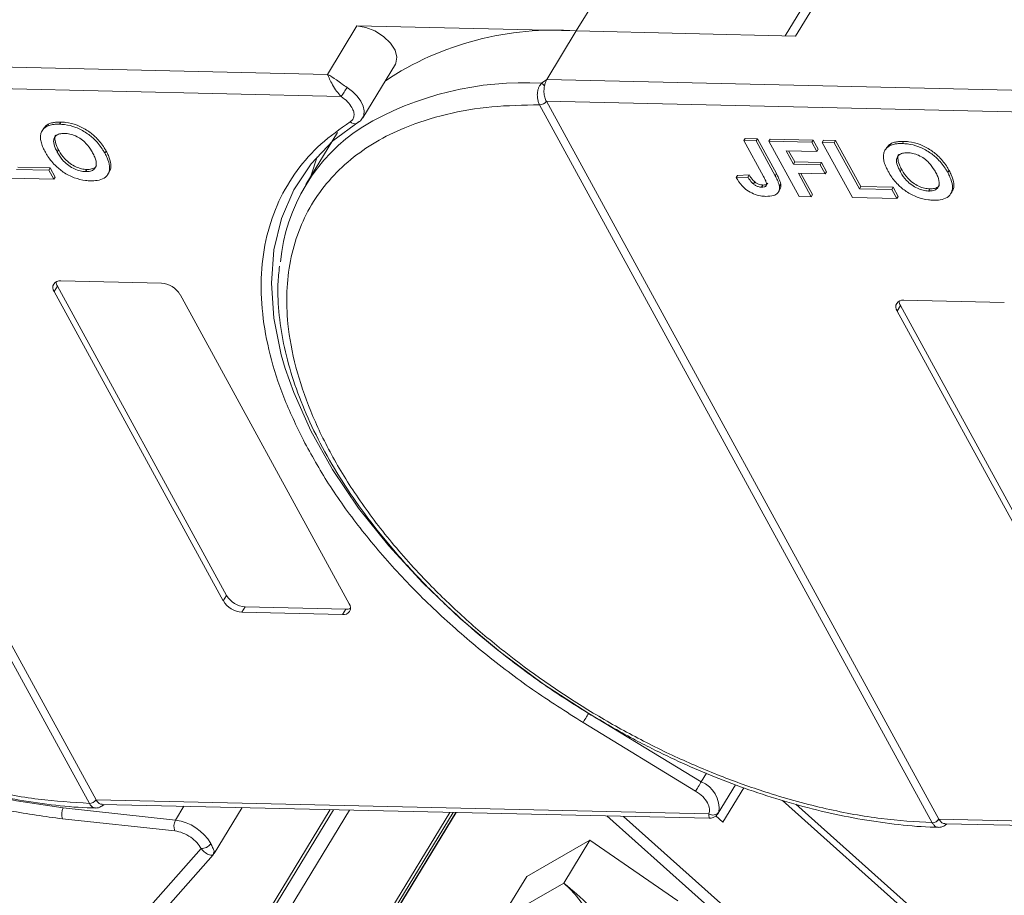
# Model space of a CAD drawing. Header units: millimetres. Extents: x -623 to 852, y 50 to 1083.
# Tile 45 of 72: x 208 to 265, y 928 to 978. Entities that reach past the tile are written whole.
import ezdxf

# ---------------------------------------------------------------- set-up
doc = ezdxf.new("R2010")
doc.units = ezdxf.units.MM

msp = doc.modelspace()

# ---------------------------------------------------------------- linework, layer by layer
at = {"color": 7, "linetype": 'Continuous', "lineweight": 15}
for p, q in [((242.04, 980.082), (240.172, 977.013)), ((253.745, 979.449), (252.096, 976.739)), ((252.691, 976.725), (254.559, 979.794)), ((227.653, 977.3), (225.973, 974.538)), ((240.172, 977.013), (227.653, 977.3)), ((238.492, 974.251), (240.172, 977.013)), ((240.172, 977.013), (252.691, 976.725)), ((225.973, 974.538), (190.365, 975.355)), ((227.979, 972.055), (229.847, 975.124)), ((238.193, 974.039), (238.492, 974.251)), ((274.099, 973.434), (238.492, 974.251)), ((212.371, 932.928), (189.955, 973.901)), ((190.336, 974.111), (226.747, 973.275)), ((190.337, 974.11), (212.753, 933.137)), ((238.082, 972.796), (238.081, 972.798)), ((260.497, 931.824), (238.082, 972.796)), ((238.463, 973.006), (274.874, 972.171)), ((238.464, 973.005), (260.88, 932.033)), ((228.004, 972.101), (227.979, 972.055)), ((209.753, 971.445), (209.679, 971.322)), ((210.049, 971.709), (209.974, 971.586)), ((210.738, 971.815), (210.664, 971.692)), ((227.646, 971.739), (227.625, 971.73)), ((227.775, 971.851), (227.737, 971.801)), ((226.542, 971.219), (224.73, 968.242)), ((249.821, 970.878), (249.746, 970.756)), ((249.821, 970.878), (250.512, 970.863)), ((250.512, 970.863), (250.437, 970.74)), ((250.512, 970.863), (251.599, 968.876)), ((250.863, 968.716), (249.746, 970.756)), ((249.746, 970.756), (250.437, 970.74)), ((250.437, 970.74), (251.524, 968.753)), ((251.249, 970.846), (251.174, 970.723)), ((252.898, 967.571), (251.174, 970.723)), ((251.174, 970.723), (253.614, 970.667)), ((251.249, 970.846), (253.689, 970.79)), ((253.689, 970.79), (253.614, 970.667)), ((253.614, 970.667), (253.902, 970.142)), ((253.689, 970.79), (253.976, 970.264)), ((254.288, 970.776), (254.213, 970.653)), ((255.937, 967.501), (254.213, 970.653)), ((254.213, 970.653), (254.904, 970.637)), ((254.288, 970.776), (254.978, 970.76)), ((254.978, 970.76), (254.904, 970.637)), ((254.904, 970.637), (256.341, 968.011)), ((254.978, 970.76), (256.415, 968.134)), ((257.88, 970.34), (257.805, 970.218)), ((258.176, 970.604), (258.101, 970.482)), ((258.865, 970.711), (258.79, 970.588)), ((210.539, 970.101), (210.614, 970.224)), ((213.334, 970.155), (213.259, 970.032)), ((253.902, 970.142), (252.152, 970.182)), ((252.152, 970.182), (252.572, 969.414)), ((252.296, 970.178), (252.647, 969.537)), ((253.976, 970.264), (253.902, 970.142)), ((208.289, 969.238), (210.13, 969.196)), ((210.13, 969.196), (210.056, 969.073)), ((210.13, 969.196), (210.418, 968.67)), ((252.647, 969.537), (252.572, 969.414)), ((252.572, 969.414), (254.092, 969.379)), ((252.647, 969.537), (254.166, 969.502)), ((254.166, 969.502), (254.092, 969.379)), ((254.092, 969.379), (254.379, 968.854)), ((254.166, 969.502), (254.454, 968.977)), ((208.214, 969.115), (210.056, 969.073)), ((210.056, 969.073), (210.343, 968.547)), ((210.343, 968.547), (210.418, 968.67)), ((212.228, 969.108), (212.153, 968.985)), ((213.431, 968.835), (213.506, 968.958)), ((249.381, 968.774), (249.307, 968.651)), ((249.975, 968.676), (249.307, 968.651)), ((249.381, 968.774), (250.05, 968.798)), ((250.05, 968.798), (249.975, 968.676)), ((251.599, 968.876), (251.524, 968.753)), ((254.379, 968.854), (252.859, 968.889)), ((252.859, 968.889), (253.589, 967.555)), ((253.003, 968.885), (253.664, 967.678)), ((254.454, 968.977), (254.379, 968.854)), ((258.666, 968.997), (258.74, 969.119)), ((261.46, 969.051), (261.386, 968.928)), ((210.343, 968.547), (207.811, 968.606)), ((250.358, 968.404), (250.283, 968.281)), ((250.823, 968.222), (250.748, 968.099)), ((251.848, 968.278), (251.774, 968.155)), ((256.415, 968.134), (256.341, 968.011)), ((256.415, 968.134), (258.257, 968.091)), ((258.257, 968.091), (258.182, 967.969)), ((258.257, 968.091), (258.544, 967.566)), ((251.725, 967.835), (251.8, 967.958)), ((253.589, 967.555), (252.898, 967.571)), ((253.589, 967.555), (253.664, 967.678)), ((258.47, 967.443), (255.937, 967.501)), ((256.341, 968.011), (258.182, 967.969)), ((258.182, 967.969), (258.47, 967.443)), ((258.47, 967.443), (258.544, 967.566)), ((260.355, 968.003), (260.28, 967.88)), ((261.558, 967.731), (261.632, 967.853)), ((210.551, 962.442), (210.365, 962.136)), ((210.551, 962.442), (220.208, 944.792)), ((210.738, 962.749), (216.484, 962.618)), ((220.021, 944.485), (210.365, 962.136)), ((217.548, 961.971), (227.204, 944.32)), ((258.678, 961.338), (258.491, 961.031)), ((258.678, 961.338), (268.335, 943.687)), ((258.865, 961.645), (264.611, 961.513)), ((268.148, 943.381), (258.491, 961.031)), ((220.208, 944.792), (220.021, 944.485)), ((221.271, 944.145), (221.084, 943.838)), ((221.271, 944.145), (227.018, 944.013)), ((227.018, 944.013), (226.831, 943.706)), ((226.831, 943.706), (221.084, 943.838)), ((247.307, 934.157), (240.881, 938.067)), ((246.988, 933.633), (240.562, 937.543)), ((247.602, 934.643), (247.307, 934.157)), ((248.281, 932.373), (249.267, 933.993)), ((248.546, 931.856), (249.739, 933.816)), ((217.296, 931.974), (210.885, 932.668)), ((212.372, 932.926), (212.371, 932.928)), ((247.74, 932.333), (212.754, 933.136)), ((213.107, 932.87), (247.752, 932.075)), ((217.775, 932.763), (217.296, 931.974)), ((219.493, 930.065), (221.089, 932.687)), ((251.939, 933.09), (276.747, 910.942)), ((276.935, 911.25), (252.712, 932.876)), ((232.949, 932.415), (216.286, 905.032)), ((216.353, 904.816), (233.144, 932.41)), ((218.904, 908.722), (233.315, 932.406)), ((233.296, 932.407), (218.952, 908.833)), ((221.189, 924.14), (226.317, 932.567)), ((226.112, 932.572), (221.408, 924.841)), ((221.79, 923.614), (227.225, 932.546)), ((241.922, 932.209), (264.17, 912.346)), ((264.597, 912.791), (242.871, 932.187)), ((248.144, 932.215), (248.546, 931.856)), ((217.243, 931.355), (210.833, 932.049)), ((260.498, 931.822), (260.497, 931.824)), ((295.866, 931.229), (260.88, 932.032)), ((261.234, 931.766), (295.879, 930.971)), ((237.355, 928.762), (240.956, 930.821)), ((240.956, 930.821), (239.462, 928.366)), ((240.956, 930.821), (245.975, 927.364)), ((218.748, 930.347), (202.191, 911.606)), ((203.205, 911.616), (219.443, 929.996)), ((219.469, 930.078), (219.462, 930.031)), ((236.235, 926.921), (237.355, 928.762)), ((239.462, 928.366), (236.342, 926.582))]:
    msp.add_line(p, q, dxfattribs=at)
at = {"color": 7, "linetype": 'Continuous', "lineweight": 15, "flags": 128}
for points in [[(227.653, 977.3), (228.155, 977.221), (228.678, 977.016), (229.164, 976.705), (229.562, 976.323), (229.829, 975.91), (229.935, 975.511), (229.871, 975.168), (229.847, 975.124)], [(227.087, 973.786), (227.399, 973.552), (227.665, 973.288), (227.871, 973.009), (228.007, 972.727), (228.067, 972.458), (228.047, 972.214), (228.004, 972.101)], [(223.559, 957.743), (223.333, 958.524), (222.908, 960.615), (222.767, 962.624), (222.912, 964.53), (223.343, 966.312), (224.053, 967.952), (225.036, 969.432), (226.281, 970.736), (227.775, 971.851)], [(225.371, 969.829), (225.029, 968.78), (225.007, 968.697)], [(210.885, 932.668), (208.22, 933.064), (205.485, 933.68), (202.712, 934.51), (199.928, 935.545), (197.162, 936.775), (194.446, 938.185), (191.806, 939.762), (189.271, 941.489), (186.868, 943.347), (184.621, 945.316), (182.556, 947.377), (180.693, 949.507), (179.052, 951.684), (177.651, 953.884), (176.504, 956.085), (175.624, 958.263), (175.019, 960.396), (174.697, 962.46)], [(240.881, 938.067), (238.304, 939.741), (235.85, 941.553), (233.544, 943.485), (231.41, 945.515), (229.471, 947.623), (227.748, 949.785), (226.258, 951.98), (225.017, 954.183), (224.038, 956.372), (223.559, 957.743)], [(240.562, 937.543), (240.591, 937.591), (240.627, 937.649), (240.667, 937.715), (240.71, 937.786), (240.755, 937.86), (240.799, 937.933), (240.842, 938.003), (240.881, 938.067)], [(246.988, 933.633), (247.017, 933.681), (247.053, 933.74), (247.093, 933.805), (247.136, 933.876), (247.181, 933.95), (247.225, 934.023), (247.268, 934.093), (247.307, 934.157)]]:
    msp.add_lwpolyline(points, dxfattribs=at)
at = {"color": 7, "linetype": 'Continuous', "lineweight": 15}
for centre, radius, start, end in [((238.869, 959.707), 17.355, 85.6938, 123.6283), ((220.538, 977.77), 7.665, 324.103, 328.6891), ((237.216, 955.849), 18.217, 86.9243, 120.4678), ((237.701, 973.361), 0.839, 38.6077, 54.0154), ((238.07, 973.273), 0.475, 271.2703, 325.9023), ((238.071, 973.27), 0.473, 271.2927, 326.073), ((233.558, 962.871), 10.318, 122.7328, 174.6662), ((227.526, 972.092), 0.375, 225.6238, 285.3649), ((210.668, 962.372), 0.384, 79.4796, 217.8969), ((211.033, 962.73), 0.561, 182.9748, 210.7874), ((216.392, 961.268), 1.352, 31.2883, 86.0774), ((258.795, 961.267), 0.384, 79.4796, 217.8969), ((259.16, 961.625), 0.561, 182.9748, 210.7874), ((221.177, 945.187), 1.352, 211.2883, 266.0774), ((221.364, 945.494), 1.352, 211.2883, 266.0774), ((226.901, 944.084), 0.384, 259.4796, 37.8969), ((227.051, 944.573), 0.561, 266.5814, 294.3872), ((246.711, 932.656), 1.615, 351.7287, 68.3615), ((211.535, 932.302), 0.746, 150.5684, 199.8118), ((212.36, 933.401), 0.473, 271.2925, 326.0732), ((212.361, 933.398), 0.472, 271.3125, 326.2437), ((247.976, 932.681), 0.421, 235.8252, 322.2621), ((217.945, 931.608), 0.746, 150.5684, 199.8118), ((216.947, 929.284), 2.712, 29.7683, 82.6197), ((260.487, 932.297), 0.473, 271.2925, 326.0732), ((260.488, 932.294), 0.472, 271.3125, 326.2437), ((218.764, 930.997), 0.65, 268.5482, 325.7249), ((236.028, 924.193), 5.404, 334.5028, 50.5428)]:
    msp.add_arc(centre, radius, start, end, dxfattribs=at)
for points, knots in [([(225.973, 974.538), (226.134, 974.443), (226.383, 974.295), (226.776, 974), (226.99, 973.853), (227.087, 973.786)], [0, 0, 0, 0, 0.498413, 0.772928, 1, 1, 1, 1]), ([(226.747, 973.275), (226.658, 973.372), (226.469, 973.578), (226.25, 973.941), (226.077, 974.283), (226.008, 974.453), (225.973, 974.538)], [0, 0, 0, 0, 0.23435, 0.498195, 0.748869, 1, 1, 1, 1]), ([(212.371, 932.928), (211.407, 932.988), (209.45, 933.109), (206.304, 933.687), (203.271, 934.507), (200.427, 935.51), (197.819, 936.615), (195.228, 937.9), (191.842, 939.84), (188.644, 942.07), (185.751, 944.502), (183.574, 946.576), (181.47, 948.9), (179.558, 951.433), (178.012, 953.946), (176.813, 956.451), (175.967, 958.959), (175.549, 961.244), (175.484, 963.27), (175.687, 965.035), (176.155, 966.694), (177.137, 968.732), (178.63, 970.456), (180.569, 971.808), (182.374, 972.704), (184.575, 973.404), (187.16, 973.851), (189.033, 973.884), (189.955, 973.901)], [0, 0, 0, 0, 0.038862, 0.078912, 0.1200677, 0.1522272, 0.1843815, 0.2172151, 0.2500433, 0.3156185, 0.347778, 0.3799323, 0.4210926, 0.4611415, 0.5, 0.5388632, 0.578912, 0.6200677, 0.6522272, 0.6843815, 0.7172151, 0.7500433, 0.8156185, 0.847778, 0.8799323, 0.9210926, 0.9611404, 1, 1, 1, 1]), ([(238.081, 972.798), (238.052, 972.86), (238, 972.972), (237.954, 973.189), (237.943, 973.402), (237.969, 973.607), (238.019, 973.778), (238.092, 973.925), (238.161, 974.003), (238.193, 974.039)], [0, 0, 0, 0, 0.172016, 0.312756, 0.499599, 0.630391, 0.758026, 0.889228, 1, 1, 1, 1]), ([(238.356, 973.884), (238.343, 973.787), (238.316, 973.592), (238.35, 973.296), (238.411, 973.106), (238.456, 973.02), (238.463, 973.006)], [0, 0, 0, 0, 0.313335, 0.626691, 0.940048, 1, 1, 1, 1]), ([(260.497, 931.824), (259.534, 931.883), (257.577, 932.004), (254.431, 932.583), (251.398, 933.403), (248.554, 934.406), (245.946, 935.511), (243.355, 936.795), (239.968, 938.735), (236.771, 940.965), (233.878, 943.398), (231.701, 945.472), (229.597, 947.796), (227.685, 950.328), (226.139, 952.841), (224.939, 955.346), (224.094, 957.854), (223.676, 960.14), (223.61, 962.165), (223.814, 963.931), (224.282, 965.589), (225.264, 967.628), (226.756, 969.352), (228.696, 970.704), (230.501, 971.6), (232.702, 972.3), (235.287, 972.747), (237.159, 972.78), (238.082, 972.796)], [0, 0, 0, 0, 0.038862, 0.078912, 0.1200677, 0.1522272, 0.1843815, 0.2172151, 0.2500433, 0.3156185, 0.347778, 0.3799323, 0.4210926, 0.4611415, 0.5, 0.5388632, 0.578912, 0.6200677, 0.6522272, 0.6843815, 0.7172151, 0.7500433, 0.8156185, 0.847778, 0.8799323, 0.9210926, 0.9611404, 1, 1, 1, 1]), ([(227.263, 971.824), (227.317, 971.868), (227.427, 971.956), (227.493, 972.156), (227.482, 972.389), (227.405, 972.556), (227.367, 972.639)], [0, 0, 0, 0, 0.2455128, 0.5, 0.7544872, 1, 1, 1, 1]), ([(238.463, 973.006), (238.463, 973.006), (238.463, 973.006), (238.464, 973.006), (238.464, 973.005), (238.464, 973.005)], [0, 0, 0, 0, 0.384699, 0.69235, 1, 1, 1, 1]), ([(227.624, 971.73), (227.705, 971.78), (227.867, 971.88), (227.964, 972.038), (228.012, 972.118)], [0, 0, 0, 0, 0.4957618, 1, 1, 1, 1]), ([(209.582, 970.894), (209.583, 970.968), (209.587, 971.117), (209.68, 971.358), (209.823, 971.513), (209.958, 971.578), (209.974, 971.586)], [0, 0, 0, 0, 0.250896, 0.502166, 0.940512, 1, 1, 1, 1]), ([(209.757, 971.442), (209.825, 971.534), (209.903, 971.639), (210.033, 971.701), (210.049, 971.709)], [0, 0, 0, 0, 0.874905, 1, 1, 1, 1]), ([(209.974, 971.586), (210.01, 971.601), (210.082, 971.63), (210.198, 971.657), (210.312, 971.677), (210.425, 971.688), (210.542, 971.694), (210.623, 971.693), (210.664, 971.692)], [0, 0, 0, 0, 0.185429, 0.37219, 0.527708, 0.683877, 0.841678, 1, 1, 1, 1]), ([(210.049, 971.709), (210.085, 971.723), (210.157, 971.753), (210.273, 971.78), (210.387, 971.8), (210.499, 971.811), (210.616, 971.817), (210.698, 971.816), (210.738, 971.815)], [0, 0, 0, 0, 0.185429, 0.37219, 0.527708, 0.683877, 0.841678, 1, 1, 1, 1]), ([(210.664, 971.692), (210.761, 971.687), (211.056, 971.672), (211.593, 971.539), (212.205, 971.221), (212.756, 970.768), (213.075, 970.356), (213.223, 970.095), (213.259, 970.032)], [0, 0, 0, 0, 0.101398, 0.306996, 0.506144, 0.685262, 0.924557, 1, 1, 1, 1]), ([(210.738, 971.815), (210.836, 971.81), (211.131, 971.795), (211.668, 971.661), (212.28, 971.344), (212.831, 970.891), (213.15, 970.479), (213.298, 970.218), (213.334, 970.155)], [0, 0, 0, 0, 0.101398, 0.306996, 0.506144, 0.685262, 0.924557, 1, 1, 1, 1]), ([(224.59, 953.651), (224.193, 954.476), (223.401, 956.126), (222.639, 958.55), (222.205, 960.915), (222.138, 963.192), (222.449, 965.346), (223.134, 967.323), (224.179, 969.075), (225.53, 970.607), (226.685, 971.418), (227.263, 971.824)], [0, 0, 0, 0, 0.109778, 0.219542, 0.32932, 0.441716, 0.554889, 0.668062, 0.780458, 0.890226, 1, 1, 1, 1]), ([(209.86, 970.096), (209.837, 970.138), (209.792, 970.222), (209.731, 970.352), (209.675, 970.487), (209.629, 970.624), (209.594, 970.762), (209.586, 970.849), (209.582, 970.894)], [0, 0, 0, 0, 0.15395, 0.308181, 0.478699, 0.649961, 0.824203, 1, 1, 1, 1]), ([(210.539, 970.101), (210.496, 970.185), (210.387, 970.397), (210.307, 970.697), (210.368, 970.954), (210.538, 971.108), (210.757, 971.165), (210.908, 971.166), (210.96, 971.167)], [0, 0, 0, 0, 0.158617, 0.400864, 0.573059, 0.745486, 0.912985, 1, 1, 1, 1]), ([(210.614, 970.224), (210.57, 970.308), (210.459, 970.521), (210.393, 970.812), (210.407, 971.015), (210.465, 971.067), (210.466, 971.068)], [0, 0, 0, 0, 0.274858, 0.694634, 0.993023, 1, 1, 1, 1]), ([(210.96, 971.167), (211.059, 971.159), (211.259, 971.144), (211.593, 971.031), (211.916, 970.845), (212.246, 970.55), (212.439, 970.278), (212.54, 970.098), (212.56, 970.063)], [0, 0, 0, 0, 0.160292, 0.321922, 0.490761, 0.657569, 0.933883, 1, 1, 1, 1]), ([(257.708, 969.789), (257.71, 969.864), (257.713, 970.013), (257.806, 970.254), (257.949, 970.409), (258.085, 970.474), (258.101, 970.482)], [0, 0, 0, 0, 0.250896, 0.502166, 0.940512, 1, 1, 1, 1]), ([(257.884, 970.337), (257.952, 970.43), (258.029, 970.535), (258.16, 970.597), (258.176, 970.604)], [0, 0, 0, 0, 0.874905, 1, 1, 1, 1]), ([(258.101, 970.482), (258.137, 970.496), (258.209, 970.526), (258.325, 970.553), (258.439, 970.573), (258.551, 970.584), (258.668, 970.59), (258.75, 970.589), (258.79, 970.588)], [0, 0, 0, 0, 0.185429, 0.37219, 0.527708, 0.683877, 0.841678, 1, 1, 1, 1]), ([(258.176, 970.604), (258.212, 970.619), (258.284, 970.649), (258.399, 970.676), (258.513, 970.695), (258.626, 970.706), (258.743, 970.712), (258.824, 970.711), (258.865, 970.711)], [0, 0, 0, 0, 0.1854289, 0.3721896, 0.5277082, 0.6838775, 0.8416784, 1, 1, 1, 1]), ([(258.79, 970.588), (258.888, 970.583), (259.183, 970.568), (259.72, 970.434), (260.332, 970.117), (260.883, 969.664), (261.201, 969.252), (261.35, 968.991), (261.386, 968.928)], [0, 0, 0, 0, 0.101398, 0.306996, 0.506144, 0.685262, 0.924557, 1, 1, 1, 1]), ([(258.865, 970.711), (258.962, 970.706), (259.257, 970.691), (259.794, 970.557), (260.406, 970.24), (260.958, 969.787), (261.276, 969.374), (261.425, 969.113), (261.46, 969.051)], [0, 0, 0, 0, 0.101398, 0.306996, 0.506144, 0.685262, 0.924557, 1, 1, 1, 1]), ([(212.442, 968.459), (212.345, 968.464), (212.05, 968.48), (211.51, 968.611), (210.895, 968.929), (210.345, 969.384), (210.035, 969.787), (209.891, 970.04), (209.86, 970.096)], [0, 0, 0, 0, 0.102171, 0.30922, 0.51365, 0.692275, 0.932413, 1, 1, 1, 1]), ([(212.153, 968.985), (212.054, 968.993), (211.853, 969.009), (211.517, 969.13), (211.181, 969.324), (210.832, 969.639), (210.645, 969.912), (210.549, 970.083), (210.539, 970.101)], [0, 0, 0, 0, 0.15971, 0.320429, 0.491074, 0.67705, 0.96629, 1, 1, 1, 1]), ([(212.228, 969.108), (212.128, 969.116), (211.928, 969.132), (211.592, 969.252), (211.256, 969.447), (210.907, 969.762), (210.719, 970.035), (210.624, 970.206), (210.614, 970.224)], [0, 0, 0, 0, 0.1597099, 0.3204292, 0.4910735, 0.6770503, 0.9662903, 1, 1, 1, 1]), ([(212.56, 970.063), (212.603, 969.979), (212.724, 969.743), (212.804, 969.416), (212.7, 969.157), (212.508, 969.018), (212.3, 968.985), (212.177, 968.985), (212.153, 968.985)], [0, 0, 0, 0, 0.1585903, 0.4472388, 0.6203806, 0.7935748, 0.9612953, 1, 1, 1, 1]), ([(213.259, 970.032), (213.303, 969.948), (213.434, 969.695), (213.553, 969.294), (213.5, 968.883), (213.248, 968.598), (212.867, 968.467), (212.571, 968.462), (212.442, 968.459)], [0, 0, 0, 0, 0.101888, 0.307343, 0.492963, 0.678647, 0.860791, 1, 1, 1, 1]), ([(213.334, 970.155), (213.378, 970.071), (213.51, 969.817), (213.616, 969.424), (213.613, 969.095), (213.509, 968.986), (213.491, 968.968)], [0, 0, 0, 0, 0.192169, 0.579672, 0.929764, 1, 1, 1, 1]), ([(257.986, 968.992), (257.964, 969.034), (257.918, 969.118), (257.858, 969.248), (257.802, 969.382), (257.755, 969.52), (257.721, 969.657), (257.712, 969.745), (257.708, 969.789)], [0, 0, 0, 0, 0.15395, 0.308181, 0.478699, 0.649961, 0.824203, 1, 1, 1, 1]), ([(258.666, 968.997), (258.622, 969.081), (258.513, 969.293), (258.433, 969.593), (258.495, 969.849), (258.664, 970.004), (258.883, 970.061), (259.035, 970.062), (259.086, 970.063)], [0, 0, 0, 0, 0.1586166, 0.4008637, 0.5730594, 0.7454856, 0.9129852, 1, 1, 1, 1]), ([(258.74, 969.119), (258.697, 969.204), (258.586, 969.417), (258.52, 969.707), (258.534, 969.911), (258.591, 969.963), (258.593, 969.964)], [0, 0, 0, 0, 0.274858, 0.694634, 0.993023, 1, 1, 1, 1]), ([(259.086, 970.063), (259.186, 970.055), (259.386, 970.04), (259.72, 969.927), (260.042, 969.741), (260.372, 969.446), (260.565, 969.174), (260.667, 968.994), (260.687, 968.959)], [0, 0, 0, 0, 0.160292, 0.321922, 0.490761, 0.657569, 0.933883, 1, 1, 1, 1]), ([(212.773, 969.334), (212.768, 969.32), (212.738, 969.234), (212.577, 969.144), (212.375, 969.107), (212.251, 969.107), (212.228, 969.108)], [0, 0, 0, 0, 0.084934, 0.502415, 0.906703, 1, 1, 1, 1]), ([(250.991, 967.575), (250.893, 967.581), (250.67, 967.594), (250.29, 967.703), (249.92, 967.914), (249.562, 968.238), (249.407, 968.489), (249.307, 968.651)], [0, 0, 0, 0, 0.155292, 0.353145, 0.543243, 0.704067, 1, 1, 1, 1]), ([(250.283, 968.281), (250.257, 968.305), (250.204, 968.353), (250.144, 968.425), (250.094, 968.492), (250.052, 968.553), (250.012, 968.614), (249.988, 968.655), (249.975, 968.676)], [0, 0, 0, 0, 0.1938055, 0.3931273, 0.5440688, 0.6954121, 0.8476129, 1, 1, 1, 1]), ([(250.05, 968.798), (250.063, 968.777), (250.088, 968.735), (250.13, 968.671), (250.176, 968.604), (250.228, 968.536), (250.286, 968.468), (250.334, 968.426), (250.358, 968.404)], [0, 0, 0, 0, 0.155996, 0.312125, 0.480895, 0.650212, 0.823248, 1, 1, 1, 1]), ([(250.863, 968.716), (250.907, 968.632), (250.983, 968.486), (251.044, 968.311), (251.04, 968.2), (250.989, 968.141), (250.892, 968.102), (250.803, 968.1), (250.748, 968.099)], [0, 0, 0, 0, 0.292027, 0.504854, 0.613905, 0.723685, 0.829816, 1, 1, 1, 1]), ([(251.524, 968.753), (251.547, 968.711), (251.592, 968.627), (251.647, 968.514), (251.692, 968.414), (251.725, 968.327), (251.756, 968.24), (251.768, 968.184), (251.774, 968.155)], [0, 0, 0, 0, 0.2082698, 0.416707, 0.5614806, 0.7065734, 0.8528245, 1, 1, 1, 1]), ([(251.599, 968.876), (251.621, 968.834), (251.666, 968.75), (251.722, 968.636), (251.767, 968.536), (251.8, 968.45), (251.831, 968.363), (251.843, 968.306), (251.848, 968.278)], [0, 0, 0, 0, 0.2082698, 0.416707, 0.5614806, 0.7065734, 0.8528245, 1, 1, 1, 1]), ([(260.569, 967.355), (260.472, 967.36), (260.177, 967.375), (259.637, 967.506), (259.022, 967.825), (258.472, 968.279), (258.162, 968.683), (258.018, 968.936), (257.986, 968.992)], [0, 0, 0, 0, 0.102171, 0.30922, 0.51365, 0.692275, 0.932413, 1, 1, 1, 1]), ([(260.28, 967.88), (260.18, 967.889), (259.98, 967.905), (259.644, 968.025), (259.308, 968.22), (258.959, 968.535), (258.771, 968.808), (258.676, 968.979), (258.666, 968.997)], [0, 0, 0, 0, 0.15971, 0.320429, 0.491074, 0.67705, 0.96629, 1, 1, 1, 1]), ([(260.355, 968.003), (260.255, 968.011), (260.054, 968.027), (259.718, 968.148), (259.383, 968.343), (259.034, 968.658), (258.846, 968.931), (258.75, 969.102), (258.74, 969.119)], [0, 0, 0, 0, 0.15971, 0.320429, 0.491074, 0.67705, 0.96629, 1, 1, 1, 1]), ([(260.687, 968.959), (260.73, 968.875), (260.851, 968.639), (260.93, 968.312), (260.826, 968.053), (260.635, 967.914), (260.426, 967.88), (260.303, 967.88), (260.28, 967.88)], [0, 0, 0, 0, 0.15859, 0.447239, 0.620381, 0.793575, 0.961295, 1, 1, 1, 1]), ([(261.386, 968.928), (261.429, 968.844), (261.56, 968.591), (261.679, 968.189), (261.626, 967.779), (261.375, 967.494), (260.993, 967.362), (260.697, 967.357), (260.569, 967.355)], [0, 0, 0, 0, 0.101888, 0.307343, 0.492963, 0.678647, 0.860791, 1, 1, 1, 1]), ([(261.46, 969.051), (261.504, 968.967), (261.636, 968.713), (261.742, 968.32), (261.74, 967.991), (261.635, 967.882), (261.618, 967.864)], [0, 0, 0, 0, 0.192169, 0.579672, 0.929764, 1, 1, 1, 1]), ([(250.748, 968.099), (250.718, 968.101), (250.656, 968.104), (250.566, 968.126), (250.483, 968.156), (250.412, 968.192), (250.345, 968.234), (250.304, 968.265), (250.283, 968.281)], [0, 0, 0, 0, 0.202387, 0.410907, 0.557829, 0.709472, 0.853224, 1, 1, 1, 1]), ([(250.358, 968.404), (250.406, 968.369), (250.496, 968.302), (250.649, 968.243), (250.755, 968.225), (250.81, 968.222), (250.823, 968.222)], [0, 0, 0, 0, 0.330398, 0.624767, 0.917361, 1, 1, 1, 1]), ([(250.823, 968.222), (250.883, 968.224), (250.98, 968.227), (251.074, 968.269), (251.093, 968.31), (251.101, 968.327)], [0, 0, 0, 0, 0.495374, 0.790754, 1, 1, 1, 1]), ([(251.774, 968.155), (251.778, 968.078), (251.786, 967.923), (251.672, 967.737), (251.424, 967.588), (251.154, 967.58), (250.991, 967.575)], [0, 0, 0, 0, 0.20646, 0.413515, 0.645211, 1, 1, 1, 1]), ([(251.848, 968.278), (251.856, 968.199), (251.868, 968.079), (251.808, 967.993), (251.788, 967.965)], [0, 0, 0, 0, 0.6631606, 1, 1, 1, 1]), ([(260.9, 968.23), (260.895, 968.215), (260.865, 968.13), (260.704, 968.04), (260.501, 968.003), (260.378, 968.003), (260.355, 968.003)], [0, 0, 0, 0, 0.084934, 0.502415, 0.906703, 1, 1, 1, 1]), ([(223.231, 963.581), (223.194, 963.244), (223.094, 962.341), (223.185, 960.788), (223.476, 958.949), (223.994, 957.067), (224.721, 955.159), (225.651, 953.242), (226.772, 951.332), (228.071, 949.445), (229.533, 947.599), (231.133, 945.817), (232.833, 944.129), (234.574, 942.577), (236.176, 941.282), (237.659, 940.177), (239.16, 939.13), (240.263, 938.441), (240.873, 938.059)], [0, 0, 0, 0, 0.04157, 0.111425, 0.181343, 0.251234, 0.321027, 0.390661, 0.460062, 0.529153, 0.597797, 0.665722, 0.732344, 0.796145, 0.855223, 0.897404, 0.943271, 1, 1, 1, 1]), ([(210.833, 932.049), (209.837, 932.182), (207.846, 932.449), (204.719, 933.207), (201.527, 934.225), (198.3, 935.526), (195.118, 937.075), (192.055, 938.835), (189.15, 940.771), (186.43, 942.861), (183.905, 945.089), (181.591, 947.448), (179.527, 949.914), (177.719, 952.457), (176.793, 954.164), (176.33, 955.017)], [0, 0, 0, 0, 0.07578, 0.151564, 0.229159, 0.30729, 0.385421, 0.463015, 0.538792, 0.614579, 0.690356, 0.766144, 0.843738, 0.921869, 1, 1, 1, 1]), ([(240.562, 937.543), (239.587, 938.162), (237.636, 939.399), (234.878, 941.496), (232.28, 943.748), (229.896, 946.147), (227.79, 948.633), (225.98, 951.148), (225.049, 952.823), (224.59, 953.651)], [0, 0, 0, 0, 0.140647, 0.281304, 0.425319, 0.570331, 0.715342, 0.859358, 1, 1, 1, 1]), ([(192.747, 939.164), (193.595, 938.666), (194.784, 937.968), (196.583, 937.044), (198.127, 936.308), (199.981, 935.516), (201.931, 934.783), (203.964, 934.126), (206.04, 933.572), (208.133, 933.133), (210.208, 932.834), (211.744, 932.682), (212.56, 932.676), (212.718, 932.675)], [0, 0, 0, 0, 0.130517, 0.183018, 0.269988, 0.35985, 0.455797, 0.555409, 0.657717, 0.761961, 0.867622, 0.974343, 1, 1, 1, 1]), ([(240.873, 938.059), (241.721, 937.562), (242.91, 936.864), (244.71, 935.94), (246.254, 935.203), (248.108, 934.412), (250.057, 933.679), (252.091, 933.022), (254.167, 932.468), (256.259, 932.029), (258.335, 931.73), (259.871, 931.578), (260.686, 931.572), (260.844, 931.571)], [0, 0, 0, 0, 0.130517, 0.1830179, 0.2699884, 0.3598498, 0.4557967, 0.5554091, 0.6577173, 0.7619608, 0.8676216, 0.9743435, 1, 1, 1, 1]), ([(212.717, 932.666), (212.67, 932.673), (212.586, 932.687), (212.467, 932.779), (212.406, 932.874), (212.372, 932.926)], [0, 0, 0, 0, 0.351708, 0.643429, 1, 1, 1, 1]), ([(212.725, 932.662), (212.779, 932.665), (212.885, 932.672), (213.054, 932.743), (213.156, 932.822), (213.216, 932.867)], [0, 0, 0, 0, 0.313627, 0.602894, 1, 1, 1, 1]), ([(212.753, 933.137), (212.753, 933.137), (212.753, 933.137), (212.753, 933.136), (212.754, 933.136), (212.754, 933.136)], [0, 0, 0, 0, 0.384666, 0.692333, 1, 1, 1, 1]), ([(212.754, 933.136), (212.797, 933.073), (212.882, 932.948), (213.013, 932.868), (213.088, 932.878), (213.107, 932.881)], [0, 0, 0, 0, 0.42964, 0.85928, 1, 1, 1, 1]), ([(247.753, 932.076), (247.754, 932.083), (247.755, 932.097), (247.745, 932.258), (247.74, 932.333)], [0, 0, 0, 0, 0.529586, 1, 1, 1, 1]), ([(247.754, 932.075), (247.832, 932.081), (247.962, 932.092), (248.148, 932.199), (248.229, 932.304), (248.272, 932.359)], [0, 0, 0, 0, 0.411574, 0.687573, 1, 1, 1, 1]), ([(260.843, 931.561), (260.797, 931.569), (260.712, 931.583), (260.594, 931.675), (260.532, 931.77), (260.498, 931.822)], [0, 0, 0, 0, 0.351708, 0.643429, 1, 1, 1, 1]), ([(260.851, 931.558), (260.906, 931.561), (261.012, 931.567), (261.181, 931.638), (261.283, 931.717), (261.342, 931.763)], [0, 0, 0, 0, 0.313627, 0.602894, 1, 1, 1, 1]), ([(260.88, 932.033), (260.88, 932.033), (260.88, 932.032), (260.88, 932.032), (260.88, 932.032), (260.88, 932.032)], [0, 0, 0, 0, 0.384666, 0.692333, 1, 1, 1, 1]), ([(260.88, 932.032), (260.923, 931.969), (261.009, 931.843), (261.139, 931.764), (261.215, 931.774), (261.233, 931.777)], [0, 0, 0, 0, 0.42964, 0.85928, 1, 1, 1, 1]), ([(219.302, 930.631), (219.34, 930.554), (219.426, 930.384), (219.519, 930.179), (219.487, 930.115), (219.469, 930.078)], [0, 0, 0, 0, 0.259424, 0.573072, 1, 1, 1, 1]), ([(219.462, 930.031), (219.443, 930.003), (219.405, 929.948), (219.234, 929.97), (219.001, 930.087), (218.829, 930.264), (218.748, 930.347)], [0, 0, 0, 0, 0.251519, 0.501784, 0.765632, 1, 1, 1, 1]), ([(242.126, 921.74), (242.24, 922.002), (242.53, 922.672), (242.465, 923.983), (241.981, 925.548), (240.99, 927.134), (239.97, 927.956), (239.462, 928.366)], [0, 0, 0, 0, 0.125713, 0.321276, 0.524466, 0.763484, 1, 1, 1, 1])]:
    msp.add_open_spline(points, degree=3, knots=knots, dxfattribs=at)
for points in [[(238.492, 974.251), (238.463, 974.197), (238.404, 974.088), (238.372, 973.952), (238.356, 973.884)], [(227.367, 972.639), (227.29, 972.755), (227.138, 972.988), (226.878, 973.18), (226.747, 973.275)], [(247.669, 932.957), (247.586, 933.083), (247.42, 933.334), (247.132, 933.533), (246.988, 933.633)], [(247.74, 932.333), (247.767, 932.425), (247.822, 932.61), (247.72, 932.841), (247.669, 932.957)], [(218.157, 930.994), (218.007, 931.085), (217.707, 931.268), (217.398, 931.326), (217.243, 931.355)], [(218.748, 930.347), (218.678, 930.464), (218.538, 930.698), (218.284, 930.895), (218.157, 930.994)]]:
    msp.add_open_spline(points, degree=3, dxfattribs=at)

doc.saveas('drawing.dxf')
